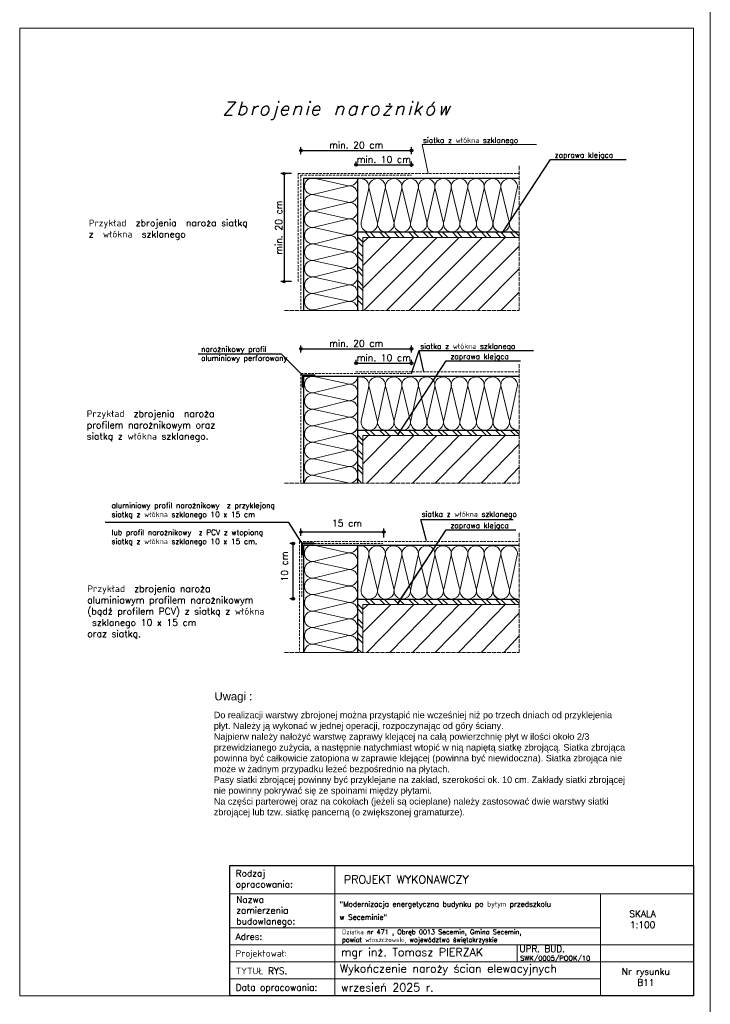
# Model space of a CAD drawing. Header units: millimetres. Extents: x 0 to 54826, y 42154 to 60442.
# Tile 58 of 64: x 48576 to 50626, y 48119 to 51039. Entities that reach past the tile are written whole.
import ezdxf

# ---------------------------------------------------------------- set-up
doc = ezdxf.new("R2010")
doc.units = ezdxf.units.MM
doc.linetypes.add('ACAD_ISO02W100', pattern=[15, 12, -3])
doc.linetypes.add('DASHEDX2', pattern=[1.5, 1, -0.5])
doc.layers.add('A-BUD-MA-MATERIALY', color=7, linetype='Continuous')
for name, color, linetype, lineweight in [('cienka', 3, 'Continuous', 18), ('linia', 100, 'Continuous', 25), ('opisy', 4, 'Continuous', 18), ('przerywa', 100, 'ACAD_ISO02W100', 5), ('przerywa drobna', 130, 'DASHEDX2', 0), ('wymiary', 251, 'Continuous', 15)]:
    doc.layers.add(name, color=color, linetype=linetype, lineweight=lineweight)
doc.styles.add('KASIA', font='romans.shx', dxfattribs={"height": 20})
doc.styles.get("Standard").update_dxf_attribs({"font": 'GOTHIC.TTF'})
doc.styles.add('style1', font='simplex.shx')
doc.styles.add('tekst', font='segoeui.ttf', dxfattribs={"height": 20})
doc.dimstyles.new('ocieplenie', dxfattribs={"dimtxt": 40, "dimasz": 15, "dimexe": 10, "dimexo": 20, "dimgap": 6, "dimtad": 1, "dimdec": 0, "dimzin": 1, "dimtxsty": 'style1', "dimblk": 'SMALL', "dimcen": 50, "dimclrd": 8, "dimclre": 8, "dimclrt": 2, "dimadec": 0, "dimazin": 0, "dimtfac": 1, "dimtdec": 0, "dimtmove": 0, "dimatfit": 3, "dimfxl": 1, "dimarcsym": 0})

# ---------------------------------------------------------------- blocks, each defined once
blk = doc.blocks.new('_Small')
at = {"color": 0, "linetype": 'ByBlock', "lineweight": -2}
blk.add_circle((0, 0), 0.25, dxfattribs=at)
blk = doc.blocks.new('*D423')
at = {"layer": 'Defpoints', "color": 0, "transparency": 16777216}
for p in [(49403, 50582.7), (49360.8, 50262.7), (49403, 50262.7)]:
    blk.add_point(p, dxfattribs=at)
at = {"layer": 'wymiary', "color": 8, "lineweight": -2, "transparency": 16777216}
for p, q in [((49383, 50582.7), (49350.8, 50582.7)), ((49360.8, 50582.7), (49360.8, 50262.7)), ((49383, 50262.7), (49350.8, 50262.7))]:
    blk.add_line(p, q, dxfattribs=at)
at = {"layer": 'wymiary', "color": 8, "lineweight": -2, "transparency": 16777216, "xscale": 15, "yscale": 15, "zscale": 15}
for p, rotation in [((49360.8, 50582.7), 90), ((49360.8, 50262.7), 270)]:
    blk.add_blockref('_Small', p, dxfattribs=dict(at, rotation=rotation))
at = {"layer": 'wymiary', "color": 2, "transparency": 16777216, "insert": (49344.8, 50422.7), "char_height": 40, "attachment_point": 5, "rotation": 90, "style": 'style1'}
blk.add_mtext('{\\H0.5x;min. 20 cm}', dxfattribs=at)
blk = doc.blocks.new('*D424')
at = {"layer": 'Defpoints', "color": 0, "transparency": 16777216}
for p in [(49656.9, 49520.2), (49411, 49489.1), (49656.9, 49483.6)]:
    blk.add_point(p, dxfattribs=at)
at = {"layer": 'wymiary', "color": 8, "lineweight": -2, "transparency": 16777216}
for p, q in [((49411, 49509.1), (49411, 49530.2)), ((49656.9, 49503.6), (49656.9, 49530.2)), ((49411, 49520.2), (49656.9, 49520.2))]:
    blk.add_line(p, q, dxfattribs=at)
at = {"layer": 'wymiary', "color": 8, "lineweight": -2, "transparency": 16777216, "xscale": 15, "yscale": 15, "zscale": 15, "rotation": 180}
blk.add_blockref('_Small', (49411, 49520.2), dxfattribs=at)
at = {"layer": 'wymiary', "color": 8, "lineweight": -2, "transparency": 16777216, "xscale": 15, "yscale": 15, "zscale": 15}
blk.add_blockref('_Small', (49656.9, 49520.2), dxfattribs=at)
at = {"layer": 'wymiary', "color": 2, "transparency": 16777216, "insert": (49533.9, 49546.2), "char_height": 40, "attachment_point": 5, "style": 'style1'}
blk.add_mtext(' {\\H0.5x;15 cm}', dxfattribs=at)
blk = doc.blocks.new('*D425')
at = {"layer": 'Defpoints', "color": 0, "transparency": 16777216}
for p in [(49387.9, 49485.9), (49414.2, 49485.9), (49412, 49321.9)]:
    blk.add_point(p, dxfattribs=at)
at = {"layer": 'wymiary', "color": 8, "lineweight": -2, "transparency": 16777216}
for p, q in [((49394.2, 49485.9), (49377.9, 49485.9)), ((49387.9, 49321.9), (49387.9, 49485.9)), ((49392, 49321.9), (49377.9, 49321.9))]:
    blk.add_line(p, q, dxfattribs=at)
at = {"layer": 'wymiary', "color": 8, "lineweight": -2, "transparency": 16777216, "xscale": 15, "yscale": 15, "zscale": 15}
for p, rotation in [((49387.9, 49485.9), 90), ((49387.9, 49321.9), 270)]:
    blk.add_blockref('_Small', p, dxfattribs=dict(at, rotation=rotation))
at = {"layer": 'wymiary', "color": 2, "transparency": 16777216, "insert": (49361.9, 49403.9), "char_height": 40, "attachment_point": 5, "rotation": 90, "style": 'style1'}
blk.add_mtext(' {\\H0.5x;10 cm}', dxfattribs=at)
blk = doc.blocks.new('*D426')
at = {"layer": 'Defpoints', "color": 0, "transparency": 16777216}
for p in [(49739, 50063.3), (49411, 50032.2), (49739, 50032.2)]:
    blk.add_point(p, dxfattribs=at)
at = {"layer": 'wymiary', "color": 8, "lineweight": -2, "transparency": 16777216}
for p, q in [((49411, 50052.2), (49411, 50073.3)), ((49411, 50063.3), (49739, 50063.3)), ((49739, 50052.2), (49739, 50073.3))]:
    blk.add_line(p, q, dxfattribs=at)
at = {"layer": 'wymiary', "color": 8, "lineweight": -2, "transparency": 16777216, "xscale": 15, "yscale": 15, "zscale": 15, "rotation": 180}
blk.add_blockref('_Small', (49411, 50063.3), dxfattribs=at)
at = {"layer": 'wymiary', "color": 8, "lineweight": -2, "transparency": 16777216, "xscale": 15, "yscale": 15, "zscale": 15}
blk.add_blockref('_Small', (49739, 50063.3), dxfattribs=at)
at = {"layer": 'wymiary', "color": 2, "transparency": 16777216, "insert": (49575, 50079.3), "char_height": 40, "attachment_point": 5, "style": 'style1'}
blk.add_mtext('{\\H0.5x;min. 20 cm}', dxfattribs=at)
blk = doc.blocks.new('*D427')
at = {"layer": 'Defpoints', "color": 0, "transparency": 16777216}
for p in [(49739, 50020.8), (49575, 49996.7), (49739, 49994.5)]:
    blk.add_point(p, dxfattribs=at)
at = {"layer": 'wymiary', "color": 8, "lineweight": -2, "transparency": 16777216}
for p, q in [((49575, 50016.7), (49575, 50030.8)), ((49575, 50020.8), (49739, 50020.8)), ((49739, 50014.5), (49739, 50030.8))]:
    blk.add_line(p, q, dxfattribs=at)
at = {"layer": 'wymiary', "color": 8, "lineweight": -2, "transparency": 16777216, "xscale": 15, "yscale": 15, "zscale": 15, "rotation": 180}
blk.add_blockref('_Small', (49575, 50020.8), dxfattribs=at)
at = {"layer": 'wymiary', "color": 8, "lineweight": -2, "transparency": 16777216, "xscale": 15, "yscale": 15, "zscale": 15}
blk.add_blockref('_Small', (49739, 50020.8), dxfattribs=at)
at = {"layer": 'wymiary', "color": 2, "transparency": 16777216, "insert": (49657, 50036.8), "char_height": 40, "attachment_point": 5, "style": 'style1'}
blk.add_mtext('{\\H0.5x;min. 10 cm}', dxfattribs=at)
blk = doc.blocks.new('*D428')
at = {"layer": 'Defpoints', "color": 0, "transparency": 16777216}
for p in [(49739, 50608.9), (49575, 50584.8), (49739, 50582.5)]:
    blk.add_point(p, dxfattribs=at)
at = {"layer": 'wymiary', "color": 8, "lineweight": -2, "transparency": 16777216}
for p, q in [((49575, 50604.8), (49575, 50618.9)), ((49575, 50608.9), (49739, 50608.9)), ((49739, 50602.5), (49739, 50618.9))]:
    blk.add_line(p, q, dxfattribs=at)
at = {"layer": 'wymiary', "color": 8, "lineweight": -2, "transparency": 16777216, "xscale": 15, "yscale": 15, "zscale": 15, "rotation": 180}
blk.add_blockref('_Small', (49575, 50608.9), dxfattribs=at)
at = {"layer": 'wymiary', "color": 8, "lineweight": -2, "transparency": 16777216, "xscale": 15, "yscale": 15, "zscale": 15}
blk.add_blockref('_Small', (49739, 50608.9), dxfattribs=at)
at = {"layer": 'wymiary', "color": 2, "transparency": 16777216, "insert": (49657, 50624.9), "char_height": 40, "attachment_point": 5, "style": 'style1'}
blk.add_mtext('{\\H0.5x;min. 10 cm}', dxfattribs=at)
blk = doc.blocks.new('*D429')
at = {"layer": 'Defpoints', "color": 0, "transparency": 16777216}
for p in [(49739, 50651.4), (49411, 50620.3), (49739, 50620.3)]:
    blk.add_point(p, dxfattribs=at)
at = {"layer": 'wymiary', "color": 8, "lineweight": -2, "transparency": 16777216}
for p, q in [((49411, 50640.3), (49411, 50661.4)), ((49411, 50651.4), (49739, 50651.4)), ((49739, 50640.3), (49739, 50661.4))]:
    blk.add_line(p, q, dxfattribs=at)
at = {"layer": 'wymiary', "color": 8, "lineweight": -2, "transparency": 16777216, "xscale": 15, "yscale": 15, "zscale": 15, "rotation": 180}
blk.add_blockref('_Small', (49411, 50651.4), dxfattribs=at)
at = {"layer": 'wymiary', "color": 8, "lineweight": -2, "transparency": 16777216, "xscale": 15, "yscale": 15, "zscale": 15}
blk.add_blockref('_Small', (49739, 50651.4), dxfattribs=at)
at = {"layer": 'wymiary', "color": 2, "transparency": 16777216, "insert": (49575, 50667.4), "char_height": 40, "attachment_point": 5, "style": 'style1'}
blk.add_mtext('{\\H0.5x;min. 20 cm}', dxfattribs=at)

msp = doc.modelspace()

# ---------------------------------------------------------------- linework, layer by layer
at = {"layer": 'A-BUD-MA-MATERIALY', "color": 18, "lineweight": 0, "true_color": 0x000000}
for p, q in [((49546.451, 50548.036), (49454.241, 50568.217)), ((49546.451, 50499.076), (49454.241, 50519.257)), ((49455.123, 50522.716), (49545.568, 50544.577)), ((49590.864, 50442.859), (49611.044, 50535.07)), ((49614.504, 50534.187), (49636.364, 50443.742)), ((49639.824, 50442.859), (49660.004, 50535.07)), ((49663.464, 50534.187), (49685.324, 50443.742)), ((49688.784, 50442.859), (49708.964, 50535.07)), ((49712.424, 50534.187), (49734.284, 50443.742)), ((49737.744, 50442.859), (49757.924, 50535.07)), ((49761.384, 50534.187), (49783.244, 50443.742)), ((49786.704, 50442.859), (49806.884, 50535.07)), ((49810.344, 50534.187), (49832.204, 50443.742)), ((49835.664, 50442.859), (49855.844, 50535.07)), ((49859.075, 50534.187), (49880.935, 50443.742)), ((49884.394, 50442.859), (49904.575, 50535.07)), ((49908.035, 50534.187), (49929.895, 50443.742)), ((49933.354, 50442.859), (49953.535, 50535.07)), ((49956.995, 50534.187), (49978.855, 50443.742)), ((49982.314, 50442.859), (50002.495, 50535.07)), ((50006.393, 50534.187), (50028.253, 50443.742)), ((50031.713, 50442.859), (50051.893, 50535.07)), ((49455.123, 50473.756), (49545.568, 50495.617)), ((49546.451, 50450.116), (49454.241, 50470.297)), ((49455.123, 50424.796), (49545.568, 50446.657)), ((49546.451, 50401.386), (49454.241, 50421.566)), ((49546.451, 50352.426), (49454.241, 50372.606)), ((49455.123, 50376.066), (49545.568, 50397.926)), ((49455.123, 50327.106), (49545.568, 50348.966)), ((49546.451, 50303.466), (49454.241, 50323.646)), ((49455.123, 50278.146), (49545.568, 50300.006)), ((49546.451, 50254.506), (49454.241, 50274.686)), ((49546.451, 50205.546), (49454.241, 50225.726)), ((49455.123, 50229.186), (49545.568, 50251.046)), ((49455.123, 50180.226), (49545.568, 50202.086)), ((49546.451, 49959.973), (49454.241, 49980.154)), ((49455.123, 49934.653), (49545.568, 49956.514)), ((49590.864, 49854.796), (49611.044, 49947.007)), ((49614.504, 49946.124), (49636.364, 49855.679)), ((49639.824, 49854.796), (49660.004, 49947.007)), ((49663.464, 49946.124), (49685.324, 49855.679)), ((49688.784, 49854.796), (49708.964, 49947.007)), ((49712.424, 49946.124), (49734.284, 49855.679)), ((49737.744, 49854.796), (49757.924, 49947.007)), ((49761.384, 49946.124), (49783.244, 49855.679)), ((49786.704, 49854.796), (49806.884, 49947.007)), ((49810.344, 49946.124), (49832.204, 49855.679)), ((49835.664, 49854.796), (49855.844, 49947.007)), ((49859.075, 49946.124), (49880.935, 49855.679)), ((49884.394, 49854.796), (49904.575, 49947.007)), ((49908.035, 49946.124), (49929.895, 49855.679)), ((49933.354, 49854.796), (49953.535, 49947.007)), ((49956.995, 49946.124), (49978.855, 49855.679)), ((49982.314, 49854.796), (50002.495, 49947.007)), ((50006.393, 49946.124), (50028.253, 49855.679)), ((50031.713, 49854.796), (50051.893, 49947.007)), ((49546.451, 49911.013), (49454.241, 49931.194)), ((49455.123, 49885.693), (49545.568, 49907.554)), ((49546.451, 49862.053), (49454.241, 49882.234)), ((49455.123, 49836.733), (49545.568, 49858.594)), ((49546.451, 49813.322), (49454.241, 49833.503)), ((49455.123, 49788.003), (49545.568, 49809.863)), ((49546.451, 49764.362), (49454.241, 49784.543)), ((49455.123, 49739.043), (49545.568, 49760.903)), ((49546.451, 49715.402), (49454.241, 49735.583)), ((49455.123, 49690.083), (49545.568, 49711.943)), ((49546.451, 49666.442), (49454.241, 49686.623)), ((49546.451, 49459.337), (49454.241, 49479.518)), ((49455.123, 49434.018), (49545.568, 49455.878)), ((49590.864, 49354.16), (49611.044, 49446.371)), ((49614.504, 49445.488), (49636.364, 49355.043)), ((49639.824, 49354.16), (49660.004, 49446.371)), ((49663.464, 49445.488), (49685.324, 49355.043)), ((49688.784, 49354.16), (49708.964, 49446.371)), ((49712.424, 49445.488), (49734.284, 49355.043)), ((49737.744, 49354.16), (49757.924, 49446.371)), ((49761.384, 49445.488), (49783.244, 49355.043)), ((49786.704, 49354.16), (49806.884, 49446.371)), ((49810.344, 49445.488), (49832.204, 49355.043)), ((49835.664, 49354.16), (49855.844, 49446.371)), ((49859.075, 49445.488), (49880.935, 49355.043)), ((49884.394, 49354.16), (49904.575, 49446.371)), ((49908.035, 49445.488), (49929.895, 49355.043)), ((49933.354, 49354.16), (49953.535, 49446.371)), ((49956.995, 49445.488), (49978.855, 49355.043)), ((49982.314, 49354.16), (50002.495, 49446.371)), ((50006.393, 49445.488), (50028.253, 49355.043)), ((50031.713, 49354.16), (50051.893, 49446.371)), ((49546.451, 49410.377), (49454.241, 49430.558)), ((49455.123, 49385.058), (49545.568, 49406.918)), ((49546.451, 49361.417), (49454.241, 49381.598)), ((49455.123, 49336.098), (49545.568, 49357.958)), ((49546.451, 49312.687), (49454.241, 49332.867)), ((49455.123, 49287.367), (49545.568, 49309.227)), ((49546.451, 49263.727), (49454.241, 49283.907)), ((49546.451, 49214.767), (49454.241, 49234.947)), ((49455.123, 49238.407), (49545.568, 49260.267)), ((49455.123, 49189.447), (49545.568, 49211.307)), ((49546.451, 49165.807), (49454.241, 49185.987))]:
    msp.add_line(p, q, dxfattribs=at)
for centre, start, end in [((49445.656, 50545.292), 69.470237, 292.752216), ((49555.036, 50522.002), 249.470237, 112.752216), ((49555.036, 50570.962), 249.470237, 348.202892), ((49588.119, 50543.655), 339.470237, 111.872908), ((49637.079, 50543.655), 339.470237, 202.752216), ((49686.039, 50543.655), 339.470237, 202.752216), ((49734.999, 50543.655), 339.470237, 202.752216), ((49783.959, 50543.655), 339.470237, 202.752216), ((49832.919, 50543.655), 339.470237, 202.752216), ((49881.65, 50543.655), 339.470237, 202.752216), ((49930.61, 50543.655), 339.470237, 202.752216), ((49979.57, 50543.655), 339.470237, 202.752216), ((50028.968, 50543.655), 339.470237, 202.752216), ((49445.656, 50496.332), 69.470237, 292.752216), ((49555.036, 50473.042), 249.470237, 112.752216), ((49445.656, 50447.372), 69.470237, 292.752216), ((49555.036, 50424.082), 249.470237, 112.752216), ((49613.789, 50434.274), 159.470237, 22.752216), ((49662.749, 50434.274), 159.470237, 22.752216), ((49711.709, 50434.274), 159.470237, 22.752216), ((49760.669, 50434.274), 159.470237, 22.752216), ((49809.629, 50434.274), 159.470237, 22.752216), ((49858.36, 50434.274), 159.470237, 22.752216), ((49858.589, 50434.274), 159.470237, 258.202892), ((49907.32, 50434.274), 159.470237, 22.752216), ((49956.28, 50434.274), 159.470237, 22.752216), ((50005.24, 50434.274), 159.470237, 258.202892), ((50005.678, 50434.274), 159.470237, 22.752216), ((50054.638, 50434.274), 159.470237, 258.202892), ((49445.656, 50398.641), 69.470237, 292.752216), ((49555.036, 50375.351), 249.470237, 112.752216), ((49555.036, 50424.311), 249.470237, 348.202892), ((49445.656, 50349.681), 69.470237, 292.752216), ((49555.036, 50326.391), 249.470237, 112.752216), ((49445.656, 50300.721), 69.470237, 292.752216), ((49555.036, 50277.431), 249.470237, 112.752216), ((49445.656, 50251.761), 69.470237, 292.752216), ((49445.656, 50202.801), 69.470237, 292.752216), ((49555.036, 50228.471), 249.470237, 112.752216), ((49555.036, 50179.511), 354.531448, 112.752216), ((49445.656, 49957.228), 69.470237, 292.752216), ((49555.036, 49982.898), 249.470237, 348.202892), ((49588.119, 49955.592), 339.470237, 111.872908), ((49637.079, 49955.592), 339.470237, 202.752216), ((49686.039, 49955.592), 339.470237, 202.752216), ((49734.999, 49955.592), 339.470237, 202.752216), ((49783.959, 49955.592), 339.470237, 202.752216), ((49832.919, 49955.592), 339.470237, 202.752216), ((49881.65, 49955.592), 339.470237, 202.752216), ((49930.61, 49955.592), 339.470237, 202.752216), ((49979.57, 49955.592), 339.470237, 202.752216), ((50028.968, 49955.592), 339.470237, 202.752216), ((49445.656, 49908.268), 69.470237, 292.752216), ((49555.036, 49933.938), 249.470237, 112.752216), ((49555.036, 49884.978), 249.470237, 112.752216), ((49445.656, 49859.308), 69.470237, 292.752216), ((49555.036, 49836.018), 249.470237, 112.752216), ((49613.789, 49846.211), 159.470237, 22.752216), ((49662.749, 49846.211), 159.470237, 22.752216), ((49711.709, 49846.211), 159.470237, 22.752216), ((49760.669, 49846.211), 159.470237, 22.752216), ((49809.629, 49846.211), 159.470237, 22.752216), ((49858.36, 49846.211), 159.470237, 22.752216), ((49858.589, 49846.211), 159.470237, 258.202892), ((49907.32, 49846.211), 159.470237, 22.752216), ((49956.28, 49846.211), 159.470237, 22.752216), ((50005.24, 49846.211), 159.470237, 258.202892), ((50005.678, 49846.211), 159.470237, 22.752216), ((50054.638, 49846.211), 159.470237, 258.202892), ((49445.656, 49810.578), 69.470237, 292.752216), ((49555.036, 49836.248), 249.470237, 348.202892), ((49555.036, 49787.288), 249.470237, 112.752216), ((49445.656, 49761.618), 69.470237, 292.752216), ((49555.036, 49738.328), 249.470237, 112.752216), ((49445.656, 49712.658), 69.470237, 292.752216), ((49555.036, 49689.368), 249.470237, 112.752216), ((49445.656, 49663.698), 69.470237, 173.033731), ((49445.656, 49456.593), 69.470237, 292.752216), ((49555.036, 49482.263), 249.470237, 348.202892), ((49588.119, 49454.956), 339.470237, 111.872908), ((49637.079, 49454.956), 339.470237, 202.752216), ((49686.039, 49454.956), 339.470237, 202.752216), ((49734.999, 49454.956), 339.470237, 202.752216), ((49783.959, 49454.956), 339.470237, 202.752216), ((49832.919, 49454.956), 339.470237, 202.752216), ((49881.65, 49454.956), 339.470237, 202.752216), ((49930.61, 49454.956), 339.470237, 202.752216), ((49979.57, 49454.956), 339.470237, 202.752216), ((50028.968, 49454.956), 339.470237, 202.752216), ((49555.036, 49433.303), 249.470237, 112.752216), ((49445.656, 49407.633), 69.470237, 292.752216), ((49555.036, 49384.343), 249.470237, 112.752216), ((49445.656, 49358.673), 69.470237, 292.752216), ((49555.036, 49335.383), 249.470237, 112.752216), ((49613.789, 49345.575), 159.470237, 22.752216), ((49662.749, 49345.575), 159.470237, 22.752216), ((49711.709, 49345.575), 159.470237, 22.752216), ((49760.669, 49345.575), 159.470237, 22.752216), ((49809.629, 49345.575), 159.470237, 22.752216), ((49858.36, 49345.575), 159.470237, 22.752216), ((49858.589, 49345.575), 159.470237, 258.202892), ((49907.32, 49345.575), 159.470237, 22.752216), ((49956.28, 49345.575), 159.470237, 22.752216), ((50005.24, 49345.575), 159.470237, 258.202892), ((50005.678, 49345.575), 159.470237, 22.752216), ((50054.638, 49345.575), 159.470237, 258.202892), ((49445.656, 49309.942), 69.470237, 292.752216), ((49555.036, 49335.612), 249.470237, 348.202892), ((49555.036, 49286.652), 249.470237, 112.752216), ((49445.656, 49260.982), 69.470237, 292.752216), ((49555.036, 49237.692), 249.470237, 112.752216), ((49445.656, 49212.022), 69.470237, 292.752216), ((49555.036, 49188.732), 249.470237, 112.752216), ((49445.656, 49163.062), 69.470237, 173.033731)]:
    msp.add_arc(centre, 24.48, start, end, dxfattribs=at)
at = {"layer": 'cienka', "color": 18, "true_color": 0x000000}
for p, q in [((50626.075, 51064.309), (50626.075, 48094.309)), ((50626.075, 48094.309), (50626.075, 51064.309)), ((50626.075, 48094.309), (50626.075, 51064.309)), ((48576.075, 48144.309), (48576.075, 51014.309)), ((48576.075, 51014.309), (50576.075, 51014.309)), ((48576.075, 48144.309), (48576.075, 51014.309)), ((50576.075, 51014.309), (50576.075, 48144.309)), ((50053.054, 48296.056), (50053.054, 48245.707)), ((50264.075, 48245.074), (50576.075, 48245.074)), ((50576.075, 48144.309), (48576.075, 48144.309))]:
    msp.add_line(p, q, dxfattribs=at)
at = {"layer": 'linia', "color": 18, "true_color": 0x000000}
for p, q in [((49418.999, 50569.772), (49418.999, 50177.178)), ((49418.999, 50569.772), (49578.999, 50569.772)), ((49578.999, 50569.772), (49578.999, 50409.772)), ((49578.999, 50569.772), (49578.999, 50177.178)), ((49578.999, 50569.772), (50058.999, 50569.772)), ((49578.999, 50409.772), (50058.999, 50409.772)), ((49418.999, 49981.708), (49578.999, 49981.708)), ((49418.999, 49981.708), (49418.999, 49664.534)), ((49578.999, 49981.708), (49578.999, 49664.534)), ((49578.999, 49981.708), (50058.999, 49981.708)), ((49578.999, 49981.708), (49578.999, 49821.708)), ((49578.999, 49821.708), (50058.999, 49821.708)), ((49418.999, 49481.073), (49578.999, 49481.073)), ((49418.999, 49481.073), (49418.999, 49162.252)), ((49578.999, 49481.073), (49578.999, 49162.252)), ((49578.999, 49481.073), (50058.999, 49481.073)), ((49578.999, 49481.073), (49578.999, 49321.073)), ((49578.999, 49321.073), (50058.999, 49321.073))]:
    msp.add_line(p, q, dxfattribs=at)
at = {"layer": 'linia', "color": 18, "lineweight": 0, "true_color": 0x000000}
for p, q in [((49616.693, 50393.772), (49600.693, 50409.772)), ((49631.061, 50393.772), (49615.061, 50409.772)), ((49659.798, 50393.772), (49643.798, 50409.772)), ((49674.166, 50393.772), (49658.166, 50409.772)), ((49702.903, 50393.772), (49686.903, 50409.772)), ((49717.272, 50393.772), (49701.272, 50409.772)), ((49746.008, 50393.772), (49730.008, 50409.772)), ((49760.377, 50393.772), (49744.377, 50409.772)), ((49789.114, 50393.772), (49773.114, 50409.772)), ((49803.482, 50393.772), (49787.482, 50409.772)), ((49832.219, 50393.772), (49816.219, 50409.772)), ((49846.587, 50393.772), (49830.587, 50409.772)), ((49875.324, 50393.772), (49859.324, 50409.772)), ((49889.693, 50393.772), (49873.693, 50409.772)), ((49918.429, 50393.772), (49902.429, 50409.772)), ((49932.798, 50393.772), (49916.798, 50409.772)), ((49961.535, 50393.772), (49945.535, 50409.772)), ((49975.903, 50393.772), (49959.903, 50409.772)), ((50004.64, 50393.772), (49988.64, 50409.772)), ((50019.008, 50393.772), (50003.008, 50409.772)), ((50047.745, 50393.772), (50031.745, 50409.772)), ((50058.999, 50396.886), (50046.114, 50409.772)), ((49594.999, 50379.734), (49578.999, 50395.734)), ((49594.999, 50365.365), (49578.999, 50381.365)), ((49594.999, 50336.629), (49578.999, 50352.629)), ((49594.999, 50322.26), (49578.999, 50338.26)), ((49594.999, 50293.523), (49578.999, 50309.523)), ((49594.999, 50279.155), (49578.999, 50295.155)), ((49594.999, 50250.418), (49578.999, 50266.418)), ((49594.999, 50236.05), (49578.999, 50252.05)), ((49594.999, 50207.313), (49578.999, 50223.313)), ((49594.999, 50192.944), (49578.999, 50208.944)), ((49582.029, 50177.178), (49578.999, 50180.208)), ((49616.693, 49805.708), (49600.693, 49821.708)), ((49631.061, 49805.708), (49615.061, 49821.708)), ((49659.798, 49805.708), (49643.798, 49821.708)), ((49674.166, 49805.708), (49658.166, 49821.708)), ((49702.903, 49805.708), (49686.903, 49821.708)), ((49717.272, 49805.708), (49701.272, 49821.708)), ((49746.008, 49805.708), (49730.008, 49821.708)), ((49760.377, 49805.708), (49744.377, 49821.708)), ((49789.114, 49805.708), (49773.114, 49821.708)), ((49803.482, 49805.708), (49787.482, 49821.708)), ((49832.219, 49805.708), (49816.219, 49821.708)), ((49846.587, 49805.708), (49830.587, 49821.708)), ((49875.324, 49805.708), (49859.324, 49821.708)), ((49889.693, 49805.708), (49873.693, 49821.708)), ((49918.429, 49805.708), (49902.429, 49821.708)), ((49932.798, 49805.708), (49916.798, 49821.708)), ((49961.535, 49805.708), (49945.535, 49821.708)), ((49975.903, 49805.708), (49959.903, 49821.708)), ((50004.64, 49805.708), (49988.64, 49821.708)), ((50019.008, 49805.708), (50003.008, 49821.708)), ((50047.745, 49805.708), (50031.745, 49821.708)), ((50058.999, 49808.823), (50046.114, 49821.708)), ((49594.999, 49791.671), (49578.999, 49807.671)), ((49594.999, 49777.302), (49578.999, 49793.302)), ((49594.999, 49748.565), (49578.999, 49764.565)), ((49594.999, 49734.197), (49578.999, 49750.197)), ((49594.999, 49705.46), (49578.999, 49721.46)), ((49594.999, 49691.092), (49578.999, 49707.092)), ((49590.687, 49664.534), (49578.999, 49678.355)), ((49616.693, 49305.073), (49600.693, 49321.073)), ((49631.061, 49305.073), (49615.061, 49321.073)), ((49659.798, 49305.073), (49643.798, 49321.073)), ((49674.166, 49305.073), (49658.166, 49321.073)), ((49702.903, 49305.073), (49686.903, 49321.073)), ((49717.272, 49305.073), (49701.272, 49321.073)), ((49746.008, 49305.073), (49730.008, 49321.073)), ((49760.377, 49305.073), (49744.377, 49321.073)), ((49789.114, 49305.073), (49773.114, 49321.073)), ((49803.482, 49305.073), (49787.482, 49321.073)), ((49832.219, 49305.073), (49816.219, 49321.073)), ((49846.587, 49305.073), (49830.587, 49321.073)), ((49875.324, 49305.073), (49859.324, 49321.073)), ((49889.693, 49305.073), (49873.693, 49321.073)), ((49918.429, 49305.073), (49902.429, 49321.073)), ((49932.798, 49305.073), (49916.798, 49321.073)), ((49961.535, 49305.073), (49945.535, 49321.073)), ((49975.903, 49305.073), (49959.903, 49321.073)), ((50004.64, 49305.073), (49988.64, 49321.073)), ((50019.008, 49305.073), (50003.008, 49321.073)), ((50047.745, 49305.073), (50031.745, 49321.073)), ((50058.999, 49308.187), (50046.114, 49321.073)), ((49594.999, 49291.035), (49578.999, 49307.035)), ((49594.999, 49276.666), (49578.999, 49292.666)), ((49594.999, 49247.93), (49578.999, 49263.93)), ((49594.999, 49233.561), (49578.999, 49249.561)), ((49594.999, 49204.824), (49578.999, 49220.824)), ((49594.999, 49190.456), (49578.999, 49206.456)), ((49590.687, 49162.252), (49578.999, 49173.94))]:
    msp.add_line(p, q, dxfattribs=at)
at = {"layer": 'linia', "color": 18, "lineweight": 40, "true_color": 0x000000}
for p, q in [((49452.761, 49983.813), (49416.827, 49983.813)), ((49416.894, 49948.857), (49416.894, 49983.88)), ((49450.068, 49485.871), (49414.133, 49485.871)), ((49414.2, 49450.915), (49414.2, 49485.939))]:
    msp.add_line(p, q, dxfattribs=at)
at = {"layer": 'opisy', "color": 18, "linetype": 'Continuous', "lineweight": 0, "true_color": 0x000000, "flags": 128}
for points in [[(49200.365, 48144.309), (49200.365, 48530.606), (49511.654, 48530.572), (49511.654, 48144.274)], [(50300.075, 48446.606), (50576.075, 48446.606), (50576.075, 48295.423), (50300.075, 48295.423)]]:
    msp.add_lwpolyline(points, close=True, dxfattribs=at)
for points in [[(49200.365, 48530.589), (50576.075, 48530.589), (50576.075, 48446.606), (49200.365, 48446.606)], [(50240.075, 48530.589), (50576.075, 48530.589)], [(49200.365, 48345.823), (50300.075, 48345.823), (50300.075, 48194.674), (49200.365, 48194.674)], [(49200.365, 48295.423), (50300.075, 48295.423), (50300.075, 48245.074), (49200.365, 48245.074)], [(50240.075, 48295.423), (50576.075, 48295.423)], [(49200.365, 48245.074), (50300.075, 48245.074), (50300.075, 48194.692), (49200.365, 48194.692)], [(49236.365, 48194.692), (50300.075, 48194.692), (50300.075, 48144.309), (49236.365, 48144.309)]]:
    msp.add_lwpolyline(points, dxfattribs=at)
at = {"layer": 'opisy', "color": 18, "lineweight": 25, "true_color": 0x000000}
msp.add_lwpolyline([(49200.365, 48530.589), (50576.075, 48530.589), (50576.075, 48144.309), (49200.365, 48144.309)], close=True, dxfattribs=at)
at = {"layer": 'przerywa', "color": 18, "true_color": 0x000000}
for p, q in [((50058.999, 50605.976), (50058.999, 50177.178)), ((49362.374, 50177.178), (50058.999, 50177.178)), ((50058.999, 50017.913), (50058.999, 49664.534)), ((49362.374, 49664.534), (50058.999, 49664.534)), ((50058.999, 49517.277), (50058.999, 49162.252)), ((49362.374, 49162.252), (50058.999, 49162.252))]:
    msp.add_line(p, q, dxfattribs=at)
for points in [[(49418.999, 50177.178), (49578.999, 50177.178), (49578.999, 50569.772), (49418.999, 50569.772), (49418.999, 50177.178)], [(49418.999, 49664.534), (49578.999, 49664.534), (49578.999, 49981.708), (49418.999, 49981.708), (49418.999, 49664.534)], [(49418.999, 49162.252), (49578.999, 49162.252), (49578.999, 49481.073), (49418.999, 49481.073), (49418.999, 49162.252)]]:
    msp.add_lwpolyline(points, dxfattribs=at)
at = {"layer": 'przerywa drobna', "color": 18, "lineweight": 15, "ltscale": 7, "true_color": 0x000000}
for p, q in [((49402.999, 50262.722), (49402.999, 50582.722)), ((49402.999, 50582.722), (50058.999, 50582.722)), ((49410.999, 50577.772), (49410.999, 50177.178)), ((49410.999, 50577.772), (49738.999, 50577.772)), ((49573.965, 49994.659), (50058.999, 49994.659)), ((49410.999, 49989.708), (49738.999, 49989.708)), ((49410.999, 49989.708), (49410.999, 49664.534)), ((49406.957, 49491.579), (49406.957, 49162.252)), ((49406.957, 49491.579), (50058.999, 49491.579)), ((49450.068, 49486.247), (49654.2, 49486.247)), ((49413.825, 49450.004), (49413.825, 49323.767))]:
    msp.add_line(p, q, dxfattribs=at)
at = {"layer": 'wymiary', "color": 18, "true_color": 0x000000}
for p, q in [((49605.862, 50409.772), (49685.862, 50409.772)), ((49962.318, 50409.772), (50042.318, 50409.772)), ((49745.994, 50393.772), (49594.999, 50242.776)), ((49678.112, 50393.772), (49594.999, 50310.659)), ((49610.23, 50393.772), (49594.999, 50378.541)), ((49594.999, 50393.772), (49594.999, 50177.178)), ((49594.999, 50393.772), (50058.999, 50393.772)), ((49594.999, 50382.489), (49594.999, 50302.489)), ((49813.877, 50393.772), (49597.283, 50177.178)), ((49605.862, 50393.772), (49685.862, 50393.772)), ((49881.003, 50393.772), (49664.409, 50177.178)), ((49948.696, 50393.772), (49732.102, 50177.178)), ((50017.523, 50393.772), (49800.93, 50177.178)), ((49962.318, 50393.772), (50042.318, 50393.772)), ((50058.999, 50368.121), (49868.056, 50177.178)), ((50058.999, 50300.428), (49935.749, 50177.178)), ((50058.999, 50231.601), (50004.576, 50177.178)), ((49605.862, 49821.708), (49685.862, 49821.708)), ((49962.318, 49821.708), (50042.318, 49821.708)), ((49594.999, 49805.708), (50058.999, 49805.708)), ((49594.999, 49805.708), (49594.999, 49664.534)), ((49610.23, 49805.708), (49594.999, 49790.478)), ((49678.112, 49805.708), (49594.999, 49722.595)), ((49594.999, 49794.426), (49594.999, 49714.426)), ((49605.862, 49805.708), (49685.862, 49805.708)), ((49745.994, 49805.708), (49606.953, 49664.534)), ((49813.877, 49805.708), (49674.835, 49664.534)), ((49881.003, 49805.708), (49741.961, 49664.534)), ((49948.696, 49805.708), (49809.654, 49664.534)), ((50017.523, 49805.708), (49878.482, 49664.534)), ((49962.318, 49805.708), (50042.318, 49805.708)), ((50058.999, 49780.058), (49945.608, 49664.534)), ((50058.999, 49712.365), (50013.301, 49664.534)), ((49605.862, 49321.073), (49685.862, 49321.073)), ((49962.318, 49321.073), (50042.318, 49321.073)), ((49594.999, 49305.073), (50058.999, 49305.073)), ((49594.999, 49305.073), (49594.999, 49162.252)), ((49610.23, 49305.073), (49594.999, 49289.842)), ((49678.112, 49305.073), (49594.999, 49221.96)), ((49594.999, 49293.79), (49594.999, 49213.79)), ((49605.862, 49305.073), (49685.862, 49305.073)), ((49745.994, 49305.073), (49606.953, 49162.252)), ((49813.877, 49305.073), (49674.835, 49162.252)), ((49881.003, 49305.073), (49741.961, 49162.252)), ((49948.696, 49305.073), (49809.654, 49162.252)), ((50017.523, 49305.073), (49878.482, 49162.252)), ((49962.318, 49305.073), (50042.318, 49305.073)), ((50058.999, 49279.422), (49945.608, 49162.252)), ((50058.999, 49211.729), (50013.301, 49162.252))]:
    msp.add_line(p, q, dxfattribs=at)
msp.add_lwpolyline([(49788.836, 50582.722), (49770.881, 50668.81), (50110.599, 50668.81)], dxfattribs=at)
msp.add_solid([(49788.426, 50592.851), (49788.836, 50582.722), (49785.162, 50592.171)], dxfattribs=at)

# ---------------------------------------------------------------- texts
at = {"layer": 'cienka', "color": 18, "linetype": 'Continuous', "true_color": 0x000000, "insert": (49145.047, 50795.861), "char_height": 40, "width": 911.63247, "attachment_point": 1, "style": 'tekst'}
msp.add_mtext('\\A1;\\pxi0.81975;{\\Fromans|c238;\\Q15;\\T1.2;Zbrojenie narożników}', dxfattribs=at)
at = {"layer": 'cienka', "color": 18, "true_color": 0x000000, "attachment_point": 1}
for s, insert, char_height, width in [('{\\fArial|b0|i0|c238|p34;Uwagi :}', (49154.507, 49044.741), 24, 1936.89783), ('{\\fArial|b0|i0|c238|p34;Do realizacji warstwy zbrojonej można przystąpić nie wcześniej niż po trzech dniach od przyklejenia płyt. Należy ją wykonać w jednej operacji, rozpoczynając od góry ściany.\\PNajpierw należy nałożyć warstwę zaprawy klejącej na całą powierzchnię płyt w ilości około 2/3 przewidzianego zużycia, a następnie natychmiast wtopić w nią napiętą siatkę zbrojącą. Siatka zbrojąca powinna być całkowicie zatopiona w zaprawie klejącej (powinna być niewidoczna). Siatka zbrojąca nie może w żadnym przypadku leżeć bezpośrednio na płytach.\\PPasy siatki zbrojącej powinny być przyklejane na zakład, szerokości ok. 10 cm. Zakłady siatki zbrojącej nie powinny pokrywać się ze spoinami między płytami. \\PNa części parterowej oraz na cokołach (jeżeli są ocieplane) należy zastosować dwie warstwy siatki zbrojącej lub tzw. siatkę pancerną (o zwiększonej gramaturze).}', (49152.313, 48986.968), 19.2, 1224.49949)]:
    msp.add_mtext(s, dxfattribs=dict(at, insert=insert, char_height=char_height, width=width))
at = {"layer": 'opisy', "color": 18, "linetype": 'Continuous', "lineweight": 0, "true_color": 0x000000, "attachment_point": 4, "style": 'KASIA'}
for s, insert, char_height, width in [('\\A1;{\\H0.80952x;Rodzaj opracowania:}', (49217.191, 48488.32), 24, 141.54434), ('\\A1;\\pxql;PROJEKT WYKONAWCZY', (49538.542, 48489.4), 24, 946.31605), ('\\A1;\\pxql;{\\H0.80952x;Nazwa \\Pzamierzenia\\Pbudowlanego:}', (49219.009, 48394.622), 24, 141.54434), ('\\A1;\\pxsm1.5,qj;"Modernizacja energetyczna budynku po byłym przedszkolu\\P\\pq*;w Seceminie"', (49525.651, 48397.122), 15.6, 766.2055), ('\\A1;\\pxqc;{\\H0.80952x;SKALA\\P1:100}', (50051.078, 48371.406), 24, 747.85817), ('\\A1;\\pxql;{\\H0.80952x;Adres:}', (49217.191, 48319.927), 24, 141.54434), ('\\A1;Działka nr 471 , Obręb 0013 Secemin, Gmina Secemin,\\Ppowiat włoszczowski, województwo świętokrzyskie', (49532.761, 48319.986), 14, 756.99257), ('\\A1;\\pxql;{\\H0.80952x;Projektował:}', (49217.191, 48267.448), 24, 747.85817), ('\\A1;mgr inż. Tomasz PIERZAK', (49530.032, 48270.14), 24, 747.85817), ('\\A1;UPR. BUD.', (50059.564, 48283.89), 19.2, 598.28653), ('\\A1;SWK/0005/POOK/10', (50061.57, 48253.598), 14.4, 448.7149), ('\\A1;\\pxql;{\\H0.80952x;TYTUŁ RYS.}', (49217.191, 48218.244), 24, 747.85817), ('\\A1;Wykończenie naroży ścian elewacyjnych', (49526.756, 48221.474), 24, 747.85817), ('\\A1;\\pxqc;{\\H0.80952x;Nr rysunku\\PB11}', (50060.705, 48200.389), 24, 747.85817), ('\\A1;wrzesień 2025 r.', (49530.032, 48169.53), 24, 747.85817), ('\\A1;\\pxql;{\\H0.80952x;Data opracowania:}', (49217.191, 48166.206), 24, 747.85817)]:
    msp.add_mtext(s, dxfattribs=dict(at, insert=insert, char_height=char_height, width=width))
at = {"layer": 'przerywa', "color": 18, "true_color": 0x000000, "attachment_point": 1}
for s, insert, char_height, width in [('{\\Fromans|c0;siatka z włókna szklanego }', (49773.36, 50689.682), 16, 425.74283), ('{\\Fromans|c0;zaprawa klejąca\\fCentury Gothic|b0|i0|c238|p34;\\C6; }', (50164.329, 50645.905), 16, 366.97689), ('{\\Fromans|c0;Przykład  zbrojenia  naroża siatką  \\Pz  włókna  szklanego }', (48781.168, 50446.596), 20, 494.12567), ('{\\Fromans|c0;siatka z włókna szklanego }', (49764.847, 50078.743), 16, 425.74283), ('{\\Fromans|c238;narożnikowy profil \\Paluminiowy perforowany}', (49114.533, 50070.23), 16, 310.52116), ('{\\Fromans|c0;zaprawa klejąca\\C6; }', (49854.714, 50048.333), 16, 366.97689), ('{\\Fromans|c0;Przykład  zbrojenia  naroża  profilem narożnikowym oraz siatką z włókna szklanego.}', (48775.079, 49880.765), 20, 465.27472), ('{\\Fromans|c238;aluminiowy profil narożnikowy  z przyklejoną \\Psiatką z włókna szklanego 10 x 15 cm \\P\\Plub profil narożnikowy  z PCV z wtopioną \\Psiatką z włókna szklanego 10 x 15 cm.}', (48848.888, 49606.802), 16, 720.2356), ('{\\Fromans|c0;siatka z włókna szklanego }', (49769.371, 49580.909), 16, 425.74283), ('{\\Fromans|c0;zaprawa klejąca\\C6; }', (49854.714, 49547.134), 16, 366.97689), ('{\\Fromans|c0;Przykład  zbrojenia naroża \\Paluminiowym profilem narożnikowym   \\P(bądź profilem PCV) z siatką z włókna  szklanego 10 x 15 cm \\Poraz siatką.}', (48776.855, 49361.601), 20, 571.58192)]:
    msp.add_mtext(s, dxfattribs=dict(at, insert=insert, char_height=char_height, width=width))

# ---------------------------------------------------------------- dimensions: what is measured, and where the dimension line sits
at = {"layer": 'wymiary', "color": 18, "true_color": 0x000000}
for base, p1, p2, text, picture, middle in [((49738.999, 50651.394), (49410.999, 50620.278), (49738.999, 50620.278), '{\\H0.5x;min. 20 cm}', '*D429', (49574.999, 50667.394)), ((49738.999, 50063.331), (49410.999, 50032.215), (49738.999, 50032.215), '{\\H0.5x;min. 20 cm}', '*D426', (49574.999, 50079.331)), ((49656.894, 49520.188), (49410.999, 49489.073), (49656.894, 49483.553), ' {\\H0.5x;15 cm}', '*D424', (49533.946, 49546.188))]:
    dim = msp.add_linear_dim(base=base, p1=p1, p2=p2, text=text, dimstyle='ocieplenie', dxfattribs=at)
    dim.commit()
    dim.dimension.update_dxf_attribs({"geometry": picture, "text_midpoint": middle})
for base, p1, p2, picture, middle in [((49738.999, 50608.887), (49574.999, 50584.781), (49738.999, 50582.539), '*D428', (49656.999, 50608.887)), ((49738.999, 50020.824), (49574.999, 49996.718), (49738.999, 49994.476), '*D427', (49656.999, 50020.824))]:
    dim = msp.add_linear_dim(base=base, p1=p1, p2=p2, text='{\\H0.5x;min. 10 cm}', dimstyle='ocieplenie', dxfattribs=at)
    dim.commit()
    dim.dimension.update_dxf_attribs({"geometry": picture, "text_midpoint": middle, "dimtype": 160})
for base, p1, p2, text, picture, middle in [((49360.799, 50262.722), (49402.999, 50582.722), (49402.999, 50262.722), '{\\H0.5x;min. 20 cm}', '*D423', (49344.799, 50422.722)), ((49387.852, 49485.939), (49411.958, 49321.939), (49414.2, 49485.939), ' {\\H0.5x;10 cm}', '*D425', (49361.852, 49403.939))]:
    dim = msp.add_linear_dim(base=base, p1=p1, p2=p2, angle=90, text=text, dimstyle='ocieplenie', dxfattribs=at)
    dim.commit()
    dim.dimension.update_dxf_attribs({"geometry": picture, "text_midpoint": middle})

# ---------------------------------------------------------------- leaders
for points in [[(50008.095, 50406.188), (50151.521, 50625.033), (50376.493, 50625.033)], [(49738.999, 49989.708), (49761.782, 50057.872), (50101.559, 50057.767)], [(49775.552, 49994.659), (49761.782, 50057.872), (50026.497, 50057.872)], [(49416.827, 49983.813), (49353.275, 50047.366), (49106.198, 50047.366)], [(49698.48, 49808.616), (49841.906, 50027.461), (50062.617, 50027.461)], [(49698.48, 49808.616), (49841.906, 50027.461), (50062.617, 50027.461)], [(49783.601, 49493.46), (49767.039, 49556.673), (50041.092, 49556.673)], [(49414.2, 49485.939), (49374.526, 49548.166), (48829.803, 49548.166)], [(49698.48, 49307.98), (49841.906, 49526.826), (50049.003, 49526.826)], [(49698.48, 49307.417), (49841.906, 49526.263), (50049.003, 49526.263)]]:
    msp.add_leader(points, dimstyle='ocieplenie', override={"dimasz": 10}, dxfattribs=at)

doc.saveas('drawing.dxf')
